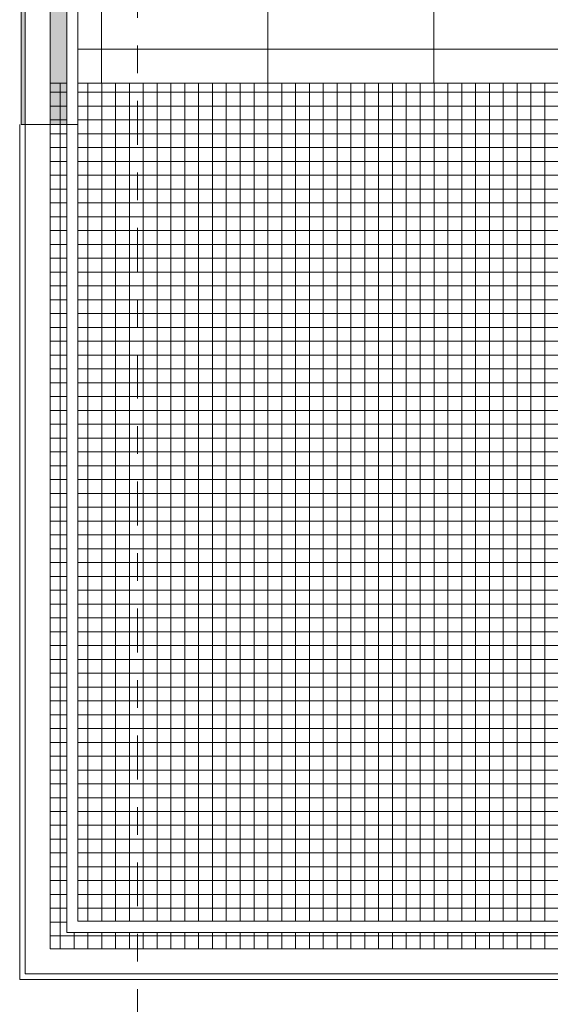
# Model space of a CAD drawing. Header units: metres. Extents: x -180 to 4, y -47 to 4.
# Tile 3 of 256: x -175.85 to -173.93, y -43.05 to -39.49. Entities that reach past the tile are written whole.
import ezdxf

# ---------------------------------------------------------------- set-up
doc = ezdxf.new("R2010")
doc.units = ezdxf.units.M
doc.header["$LTSCALE"] = 0.05
doc.header["$PDMODE"] = 1
doc.header["$PDSIZE"] = -2
doc.linetypes.add('Linienart-53', pattern=[5.291531, 3.175, -1.058062, 0.352704, -0.705764])
doc.layers.get('0').update_dxf_attribs({"lineweight": 25})
for name, color, linetype, lineweight, true_color in [('30 -34 Innenwände- 6 Elemente', 7, 'Continuous', 9, 0xff6633), ('30 -36 Dächer- 3 Dachbeläge', 7, 'Continuous', 15, 0x9999ff), ('30 -36 Dächer- 4 Dachbekleidungen', 7, 'Continuous', 9, 0xccccff), ('70 -72 Beschriftung- 1 Beschriftung allgemein', 7, 'Continuous', 9, 0xff6633), ('70 -76 Bemaßung- 2 Allgemein', 7, 'Continuous', 5, 0x6666cc)]:
    doc.layers.add(name, color=color, linetype=linetype, lineweight=lineweight, true_color=true_color)
for name, color, linetype, lineweight in [('60- 61 allgemeine Ausstattung- 4 Terrassen', 7, 'Continuous', 9), ('70 -71 Achsen- 1 Gebäudeachsen', 7, 'Linienart-53', 18), ('Keine', 7, 'Continuous', 9)]:
    doc.layers.add(name, color=color, linetype=linetype, lineweight=lineweight)
doc.styles.add('Arial', font='arial.ttf')
doc.dimstyles.new('k+k_klein', dxfattribs={"dimtxt": 0.075516, "dimasz": 0.05302, "dimexe": 0.05, "dimexo": 0.15, "dimgap": 0.005, "dimtad": 1, "dimdec": 3, "dimtxsty": 'Arial', "dimblk": 'VW_SLASH-2', "dimblk1": 'VW_SLASH-2', "dimblk2": 'VW_SLASH-2', "dimcen": 0, "dimdle": 0.025, "dimadec": 3, "dimazin": 0, "dimtfac": 0.75, "dimtdec": 3, "dimtix": 1, "dimtmove": 0, "dimatfit": 0, "dimldrblk": 'VW_FILLEDARROW', "dimfxl": 0.1, "dimfxlon": 1, "dimfrac": 2, "dimtolj": 1, "dimarcsym": 0})

# ---------------------------------------------------------------- blocks, each defined once
blk = doc.blocks.new('Gruppe-198')
at = {"layer": '30 -36 Dächer- 3 Dachbeläge', "linetype": 'Continuous', "lineweight": 0}
blk.add_hatch(color=254, dxfattribs=at).paths.add_polyline_path([(-175.676, -39.717), (-175.676, -31.617), (-175.841, -31.617), (-175.841, -39.867), (-175.636, -39.867), (-175.636, -39.717)])
at = {"layer": '60- 61 allgemeine Ausstattung- 4 Terrassen', "linetype": 'Continuous', "lineweight": 9, "transparency": 33554534}
h = blk.add_hatch(dxfattribs=at)
h.set_pattern_fill('Platte 60_60 SRF-1', style=0, pattern_type=2)
h.set_pattern_definition([(90, (-171.951, -31.79404), (-0.6, 7e-17), []), (0, (-171.951, -31.79404), (0, 0.6), [])])
h.paths.add_polyline_path([(-163.6783, -31.794), (-175.661, -31.794), (-175.661, -39.717), (-171.951, -39.717), (-171.951, -33.594), (-163.6783, -33.594)])
h = blk.add_hatch(dxfattribs=at)
h.set_pattern_fill('Betonfertigteil  SRF', color=252, style=0, pattern_type=2)
h.set_pattern_definition([(0, (0, 0), (3e-18, 0.05), []), (90, (0, 0), (0.05, 0), [])])
h.paths.add_polyline_path([(-172.846, -40.247), (-173.136, -40.247), (-173.136, -39.717), (-175.736, -39.717), (-175.736, -42.847), (-172.846, -42.847)])
at = {"layer": '30 -36 Dächer- 3 Dachbeläge', "flags": 128}
blk.add_lwpolyline([(-175.676, -39.717), (-175.676, -31.617), (-175.841, -31.617), (-175.841, -39.867), (-175.636, -39.867), (-175.636, -39.717)], close=True, dxfattribs=at)
at = {"layer": '60- 61 allgemeine Ausstattung- 4 Terrassen', "color": 252, "linetype": 'Continuous', "true_color": 0x888888, "flags": 128}
blk.add_lwpolyline([(-172.846, -40.247), (-173.136, -40.247), (-173.136, -39.717), (-175.736, -39.717), (-175.736, -42.847), (-172.846, -42.847)], close=True, dxfattribs=at)
at = {"color": 255}
for points in [[(-175.826, -31.617), (-175.736, -31.617), (-175.736, -39.867), (-175.826, -39.867)], [(-175.676, -31.617), (-175.636, -31.617), (-175.636, -39.867), (-175.676, -39.867)]]:
    blk.add_wipeout(points, dxfattribs=at).dxf.layer = '30 -36 Dächer- 4 Dachbekleidungen'
at = {"layer": '30 -36 Dächer- 4 Dachbekleidungen', "flags": 128}
for points in [[(-175.826, -31.617), (-175.736, -31.617), (-175.736, -39.867), (-175.826, -39.867)], [(-175.676, -31.617), (-175.636, -31.617), (-175.636, -39.867), (-175.676, -39.867)]]:
    blk.add_lwpolyline(points, close=True, dxfattribs=at)
blk = doc.blocks.new('Gruppe-1754')
at = {"color": 255}
blk.add_wipeout([(-175.826, -39.867), (-175.826, -42.937), (-172.846, -42.937), (-172.846, -42.847), (-175.736, -42.847), (-175.736, -39.867)], dxfattribs=at).dxf.layer = '30 -34 Innenwände- 6 Elemente'
at = {"layer": '30 -34 Innenwände- 6 Elemente', "flags": 128}
blk.add_lwpolyline([(-175.826, -39.867), (-175.826, -42.937), (-172.846, -42.937), (-172.846, -42.847), (-175.736, -42.847), (-175.736, -39.867)], close=True, dxfattribs=at)
blk = doc.blocks.new('Gruppe-1755')
at = {"color": 255}
blk.add_wipeout([(-175.676, -39.867), (-175.676, -42.787), (-172.846, -42.787), (-172.846, -42.747), (-175.636, -42.747), (-175.636, -39.867)], dxfattribs=at).dxf.layer = '30 -34 Innenwände- 6 Elemente'
at = {"layer": '30 -34 Innenwände- 6 Elemente', "flags": 128}
blk.add_lwpolyline([(-175.676, -39.867), (-175.676, -42.787), (-172.846, -42.787), (-172.846, -42.747), (-175.636, -42.747), (-175.636, -39.867)], close=True, dxfattribs=at)
blk = doc.blocks.new('Gruppe-1756')
at = {"layer": '30 -34 Innenwände- 6 Elemente', "color": 7, "transparency": 33554687}
blk.add_blockref('Gruppe-1754', (0, 0), dxfattribs=at)
blk.add_blockref('Gruppe-1755', (0, 0), dxfattribs=at)
blk = doc.blocks.new('Gruppe-1757')
at = {"layer": '30 -34 Innenwände- 6 Elemente', "color": 7, "transparency": 33554687}
blk.add_blockref('Gruppe-1756', (0, 0), dxfattribs=at)
at = {"layer": '30 -34 Innenwände- 6 Elemente', "color": 0, "flags": 1}
for tag in ['IFC_UUID', 'instanceID']:
    blk.add_attdef(tag, (-175.826, -42.937), '', height=0.00018, dxfattribs=at)
blk = doc.blocks.new('Gruppe-1760')
at = {"color": 255}
blk.add_wipeout([(-175.826, -39.867), (-175.826, -42.937), (-172.846, -42.937), (-172.846, -42.847), (-175.736, -42.847), (-175.736, -39.867)], dxfattribs=at).dxf.layer = '30 -34 Innenwände- 6 Elemente'
at = {"layer": '30 -34 Innenwände- 6 Elemente', "flags": 128}
blk.add_lwpolyline([(-175.826, -39.867), (-175.826, -42.937), (-172.846, -42.937), (-172.846, -42.847), (-175.736, -42.847), (-175.736, -39.867)], close=True, dxfattribs=at)
blk = doc.blocks.new('Gruppe-1761')
at = {"color": 255}
blk.add_wipeout([(-175.676, -39.867), (-175.676, -42.787), (-172.846, -42.787), (-172.846, -42.747), (-175.636, -42.747), (-175.636, -39.867)], dxfattribs=at).dxf.layer = '30 -34 Innenwände- 6 Elemente'
at = {"layer": '30 -34 Innenwände- 6 Elemente', "flags": 128}
blk.add_lwpolyline([(-175.676, -39.867), (-175.676, -42.787), (-172.846, -42.787), (-172.846, -42.747), (-175.636, -42.747), (-175.636, -39.867)], close=True, dxfattribs=at)
blk = doc.blocks.new('Gruppe-1762')
at = {"layer": '30 -34 Innenwände- 6 Elemente', "color": 7, "transparency": 33554687}
blk.add_blockref('Gruppe-1760', (0, 0), dxfattribs=at)
blk.add_blockref('Gruppe-1761', (0, 0), dxfattribs=at)
blk = doc.blocks.new('Gruppe-1763')
at = {"layer": '30 -34 Innenwände- 6 Elemente', "color": 7, "transparency": 33554687}
blk.add_blockref('Gruppe-1762', (0, 0), dxfattribs=at)
at = {"layer": '30 -34 Innenwände- 6 Elemente', "color": 0, "flags": 1}
for tag in ['IFC_UUID', 'instanceID']:
    blk.add_attdef(tag, (-175.826, -42.937), '', height=0.00018, dxfattribs=at)
blk = doc.blocks.new('Gruppe-1769')
at = {"color": 255}
blk.add_wipeout([(-175.826, -39.867), (-175.826, -42.937), (-172.846, -42.937), (-172.846, -42.847), (-175.736, -42.847), (-175.736, -39.867)], dxfattribs=at).dxf.layer = '30 -34 Innenwände- 6 Elemente'
at = {"layer": '30 -34 Innenwände- 6 Elemente', "flags": 128}
blk.add_lwpolyline([(-175.826, -39.867), (-175.826, -42.937), (-172.846, -42.937), (-172.846, -42.847), (-175.736, -42.847), (-175.736, -39.867)], close=True, dxfattribs=at)
blk = doc.blocks.new('Gruppe-1770')
at = {"color": 255}
blk.add_wipeout([(-175.676, -39.867), (-175.676, -42.787), (-172.846, -42.787), (-172.846, -42.747), (-175.636, -42.747), (-175.636, -39.867)], dxfattribs=at).dxf.layer = '30 -34 Innenwände- 6 Elemente'
at = {"layer": '30 -34 Innenwände- 6 Elemente', "flags": 128}
blk.add_lwpolyline([(-175.676, -39.867), (-175.676, -42.787), (-172.846, -42.787), (-172.846, -42.747), (-175.636, -42.747), (-175.636, -39.867)], close=True, dxfattribs=at)
blk = doc.blocks.new('Gruppe-1771')
at = {"layer": '30 -34 Innenwände- 6 Elemente', "color": 7, "transparency": 33554687}
blk.add_blockref('Gruppe-1769', (0, 0), dxfattribs=at)
blk.add_blockref('Gruppe-1770', (0, 0), dxfattribs=at)
blk = doc.blocks.new('Gruppe-1772')
at = {"layer": '30 -34 Innenwände- 6 Elemente', "color": 7, "transparency": 33554687}
blk.add_blockref('Gruppe-1771', (0, 0), dxfattribs=at)
at = {"layer": '30 -34 Innenwände- 6 Elemente', "color": 0, "flags": 1}
for tag in ['IFC_UUID', 'instanceID']:
    blk.add_attdef(tag, (-175.826, -42.937), '', height=0.00018, dxfattribs=at)
blk = doc.blocks.new('_Dach_2D (2D)')
at = {"layer": '70 -72 Beschriftung- 1 Beschriftung allgemein', "color": 7}
blk.add_blockref('Gruppe-198', (0, 0), dxfattribs=at)
at = {"layer": '30 -34 Innenwände- 6 Elemente'}
blk.add_blockref('Gruppe-1757', (0, 0), dxfattribs=at)
at = {"layer": '70 -72 Beschriftung- 1 Beschriftung allgemein', "flags": 128}
blk.add_lwpolyline([(-175.84599996, -39.86704198), (-175.84599996, -42.95704198), (-172.84599996, -42.95704198)], dxfattribs=at)
at = {"layer": '30 -34 Innenwände- 6 Elemente'}
blk.add_blockref('Gruppe-1763', (0, 0), dxfattribs=at)
blk.add_blockref('Gruppe-1772', (0, 0), dxfattribs=at)
blk = doc.blocks.new('VW_SLASH-2')
at = {"color": 0, "linetype": 'ByBlock', "lineweight": -2, "transparency": 16777216}
blk.add_line((0.472, 0), (-1, 0), dxfattribs=at)
at = {"color": 0, "lineweight": 5, "transparency": 16777216, "flags": 128}
blk.add_lwpolyline([(0.5, 0.5), (-0.5, -0.5)], dxfattribs=at)
blk = doc.blocks.new('*D2208')
at = {"layer": '70 -76 Bemaßung- 2 Allgemein', "color": 0, "lineweight": -2}
for p, q in [((-175.421, -45.172), (-175.421, -45.322)), ((-167.821, -45.172), (-167.821, -45.322)), ((-167.874, -45.272), (-175.368, -45.272))]:
    blk.add_line(p, q, dxfattribs=at)
at = {"layer": 'Defpoints', "color": 0}
for p in [(-175.421, -42.294), (-167.821, -42.294), (-175.421, -45.272)]:
    blk.add_point(p, dxfattribs=at)
at = {"layer": '70 -76 Bemaßung- 2 Allgemein', "color": 0, "lineweight": -2, "xscale": 0.05302001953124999, "yscale": 0.05302001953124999, "zscale": 0.05302001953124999, "rotation": 180}
blk.add_blockref('VW_SLASH-2', (-175.421, -45.272), dxfattribs=at)
at = {"layer": '70 -76 Bemaßung- 2 Allgemein', "color": 0, "lineweight": -2, "xscale": 0.05302001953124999, "yscale": 0.05302001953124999, "zscale": 0.05302001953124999}
blk.add_blockref('VW_SLASH-2', (-167.821, -45.272), dxfattribs=at)
at = {"layer": '70 -76 Bemaßung- 2 Allgemein', "color": 0, "insert": (-171.621, -45.2066), "char_height": 0.10069, "attachment_point": 5, "style": 'Arial'}
blk.add_mtext('\\A1;7,60', dxfattribs=at)
blk = doc.blocks.new('VW_FILLEDARROW')
at = {"linetype": 'Continuous', "lineweight": 0, "transparency": 16777216}
blk.add_hatch(color=0, dxfattribs=at).paths.add_polyline_path([(-2.829, 0.758), (0, 0), (-2.829, -0.758)])
at = {"color": 0, "lineweight": 5, "transparency": 16777216, "flags": 128}
blk.add_lwpolyline([(-2.829, 0.758), (0, 0), (-2.829, -0.758)], close=True, dxfattribs=at)
blk = doc.blocks.new('_Achsen (3D)')
at = {"layer": '70 -71 Achsen- 1 Gebäudeachsen', "transparency": 33554687}
blk.add_line((-175.421, 3.8), (-175.421, -46.172), dxfattribs=at)
blk = doc.blocks.new('Gruppe-1910')
at = {"layer": '70 -76 Bemaßung- 2 Allgemein'}
dim = blk.add_aligned_dim(p1=(-167.82099996, -42.29404198), p2=(-175.42099996, -42.29404198), distance=2.978, text='7,60', dimstyle='k+k_klein', override={"dimtxt": 0.100689, "dimgap": 0.005, "dimdec": 8, "dimpost": '<>', "dimtxsty": 'Arial', "dimtmove": 2}, dxfattribs=at)
dim.commit()
dim.dimension.update_dxf_attribs({"geometry": '*D2208', "text_midpoint": (-171.62099996, -45.20657844)})
blk = doc.blocks.new('_Dach_2D Bemaßung_ Beschriftung (2D)')
at = {"layer": '70 -76 Bemaßung- 2 Allgemein'}
blk.add_blockref('Gruppe-1910', (0, 0), dxfattribs=at)

msp = doc.modelspace()

# ---------------------------------------------------------------- block references
at = {"layer": 'Keine', "color": 1}
msp.add_blockref('_Dach_2D (2D)', (0, 0), dxfattribs=at)

# ---------------------------------------------------------------- next in the draw order: block references
msp.add_blockref('_Dach_2D Bemaßung_ Beschriftung (2D)', (0, 0), dxfattribs=at)

# ---------------------------------------------------------------- next in the draw order: block references
msp.add_blockref('_Achsen (3D)', (0, 0), dxfattribs=at)

doc.saveas('drawing.dxf')
